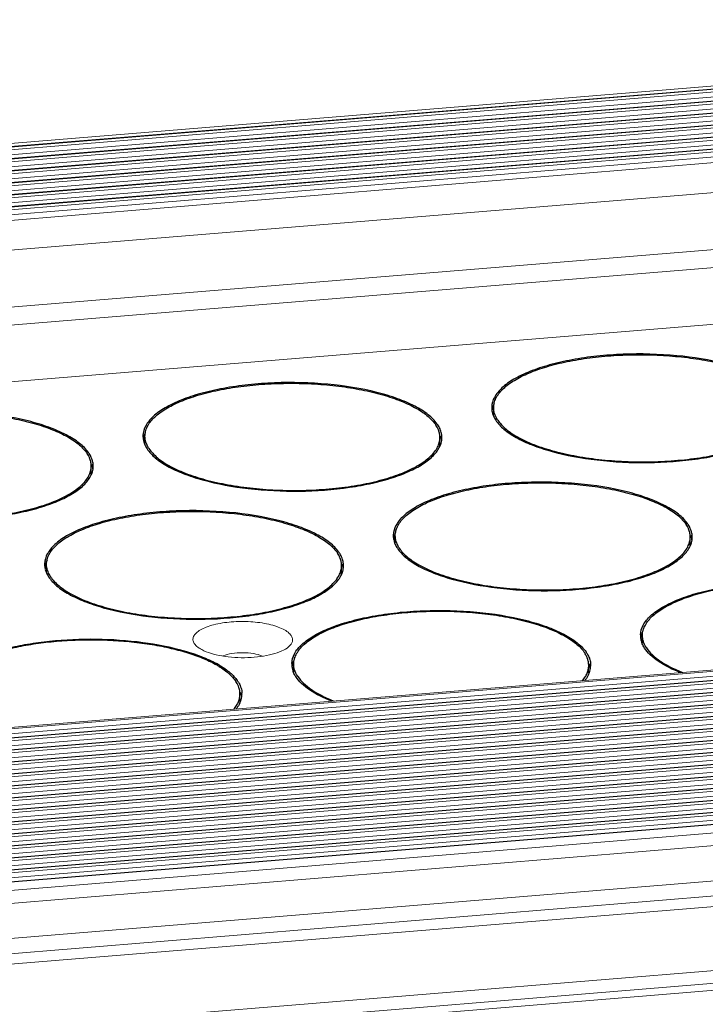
# Model space of a CAD drawing. Header units: millimetres. Extents: x 24895 to 26296, y -11704 to -10713.
# Tile 14 of 47: x 25823 to 25854, y -11367 to -11323. Entities that reach past the tile are written whole.
import ezdxf

# ---------------------------------------------------------------- set-up
doc = ezdxf.new("R2010")
doc.units = ezdxf.units.MM
doc.header["$LTSCALE"] = 50
doc.layers.get('0').update_dxf_attribs({"lineweight": 18})
doc.layers.add('02___PRT_ALL_AXES', color=7, linetype='Continuous')

msp = doc.modelspace()

# ---------------------------------------------------------------- linework, layer by layer
at = {"color": 7, "linetype": 'Continuous'}
for p, q in [((25772.789, -11332.447), (26185.226, -11298.637)), ((26185.479, -11298.773), (25772.913, -11332.594)), ((25772.989, -11332.709), (26185.554, -11298.888)), ((26185.457, -11298.757), (25773.011, -11332.568)), ((25773.119, -11332.922), (26185.606, -11299.108)), ((26185.812, -11299.284), (25773.247, -11333.105)), ((26185.79, -11299.267), (25773.345, -11333.078)), ((25773.322, -11333.22), (26185.887, -11299.399)), ((25773.452, -11333.433), (26185.939, -11299.618)), ((26186.145, -11299.794), (25773.58, -11333.615)), ((26186.123, -11299.778), (25773.678, -11333.589)), ((25773.655, -11333.73), (26186.22, -11299.909)), ((25773.785, -11333.944), (26186.273, -11300.129)), ((26186.478, -11300.305), (25773.913, -11334.126)), ((25773.988, -11334.241), (26186.553, -11300.42)), ((26186.456, -11300.289), (25774.011, -11334.1)), ((25774.041, -11334.461), (26186.606, -11300.64)), ((26186.811, -11300.816), (25774.246, -11334.637)), ((25774.321, -11334.752), (26186.887, -11300.931)), ((26186.79, -11300.799), (25774.344, -11334.61)), ((25774.374, -11334.971), (26186.939, -11301.15)), ((26187.145, -11301.326), (25774.58, -11335.147)), ((25774.655, -11335.262), (26187.22, -11301.442)), ((26187.123, -11301.31), (25774.677, -11335.121)), ((25774.707, -11335.482), (26187.272, -11301.661)), ((26187.515, -11301.895), (25774.95, -11335.716)), ((25774.943, -11337.057), (26187.509, -11303.236)), ((26186.991, -11305.824), (25774.426, -11339.645)), ((26187.491, -11306.59), (25774.926, -11340.411)), ((26180.962, -11309.673), (25782.941, -11342.302)), ((26201.594, -11323.471), (25789.028, -11357.292)), ((25789.066, -11357.35), (26201.631, -11323.529)), ((25789.118, -11357.569), (26201.684, -11323.748)), ((26201.889, -11323.925), (25789.324, -11357.745)), ((25789.399, -11357.861), (26201.964, -11324.04)), ((26201.868, -11323.908), (25789.422, -11357.719)), ((25789.452, -11358.08), (26202.017, -11324.259)), ((26202.223, -11324.435), (25789.657, -11358.256)), ((26202.201, -11324.419), (25789.755, -11358.23)), ((25789.732, -11358.371), (26202.298, -11324.55)), ((25789.785, -11358.591), (26202.35, -11324.77)), ((26202.556, -11324.946), (25789.991, -11358.767)), ((26202.534, -11324.929), (25790.088, -11358.741)), ((25790.066, -11358.882), (26202.631, -11325.061)), ((25790.118, -11359.101), (26202.683, -11325.281)), ((26202.889, -11325.457), (25790.324, -11359.278)), ((25790.399, -11359.393), (26202.964, -11325.572)), ((26202.867, -11325.44), (25790.422, -11359.251)), ((25790.529, -11359.606), (26203.016, -11325.791)), ((26203.222, -11325.967), (25790.657, -11359.788)), ((25790.732, -11359.903), (26203.297, -11326.082)), ((26203.2, -11325.951), (25790.755, -11359.762)), ((25790.862, -11360.116), (26203.35, -11326.302)), ((26203.555, -11326.478), (25790.99, -11360.299)), ((25791.065, -11360.414), (26203.63, -11326.593)), ((26203.534, -11326.462), (25791.088, -11360.273)), ((25791.196, -11360.627), (26203.683, -11326.813)), ((26203.889, -11326.989), (25791.323, -11360.81)), ((25791.398, -11360.925), (26203.964, -11327.104)), ((26203.867, -11326.972), (25791.421, -11360.783)), ((25791.529, -11361.138), (26204.016, -11327.323)), ((26204.222, -11327.499), (25791.657, -11361.32)), ((25791.732, -11361.435), (26204.297, -11327.614)), ((26204.2, -11327.483), (25791.755, -11361.294)), ((25791.862, -11361.649), (26204.349, -11327.834)), ((26204.555, -11328.01), (25791.99, -11361.831)), ((26204.533, -11327.994), (25792.088, -11361.805)), ((25792.065, -11361.946), (26204.63, -11328.125)), ((25792.195, -11362.159), (26204.683, -11328.345)), ((26204.888, -11328.521), (25792.323, -11362.342)), ((26204.866, -11328.504), (25792.421, -11362.315)), ((25792.398, -11362.457), (26204.963, -11328.636)), ((25792.529, -11362.67), (26205.016, -11328.855)), ((26205.221, -11329.031), (25792.656, -11362.852)), ((25792.731, -11362.967), (26205.297, -11329.147)), ((26205.2, -11329.015), (25792.754, -11362.826)), ((25792.862, -11363.181), (26205.349, -11329.366)), ((26205.555, -11329.542), (25792.989, -11363.363)), ((25793.065, -11363.478), (26205.63, -11329.657)), ((26205.533, -11329.526), (25793.087, -11363.337)), ((25793.195, -11363.691), (26205.682, -11329.877)), ((26205.866, -11330.036), (25793.301, -11363.857)), ((26205.888, -11330.053), (25793.323, -11363.874)), ((25793.55, -11364.222), (26206.115, -11330.401)), ((25793.908, -11364.771), (26206.25, -11330.968)), ((25794.888, -11366.272), (26206.392, -11332.538)), ((25795.306, -11366.914), (26206.307, -11333.221)), ((25795.599, -11367.363), (26204.899, -11333.81)), ((26206.67, -11336.524), (25797.124, -11370.098)), ((26206.805, -11337.091), (25797.294, -11370.662)), ((26206.833, -11337.405), (25797.38, -11370.971)), ((25831.282, -11350.879), (25831.166, -11350.75))]:
    msp.add_line(p, q, dxfattribs=at)
for points, knots in [([(25831.166, -11350.75), (25831.135, -11350.703), (25831.091, -11350.596), (25831.125, -11350.418), (25831.251, -11350.261), (25831.449, -11350.122), (25831.715, -11350), (25832.174, -11349.858), (25832.843, -11349.759), (25833.677, -11349.752), (25834.36, -11349.84), (25834.843, -11349.973), (25835.133, -11350.089), (25835.358, -11350.224), (25835.471, -11350.336), (25835.509, -11350.394)], [0, 0, 0, 0, 0.033454, 0.065423, 0.103054, 0.150465, 0.208667, 0.276944, 0.436244, 0.609111, 0.772842, 0.844704, 0.907054, 0.958777, 1, 1, 1, 1]), ([(25835.509, -11350.394), (25835.534, -11350.432), (25835.572, -11350.516), (25835.571, -11350.656), (25835.505, -11350.789), (25835.433, -11350.863), (25835.391, -11350.898)], [0, 0, 0, 0, 0.241927, 0.467165, 0.710668, 1, 1, 1, 1]), ([(25831.499, -11351.023), (25831.478, -11351.012), (25831.402, -11350.97), (25831.33, -11350.92), (25831.282, -11350.879)], [0, 0, 0, 0, 0.27097, 1, 1, 1, 1]), ([(25835.391, -11350.898), (25835.301, -11350.975), (25835.062, -11351.108), (25834.638, -11351.248), (25834.124, -11351.344), (25833.367, -11351.404), (25832.609, -11351.36), (25831.922, -11351.204), (25831.626, -11351.091), (25831.499, -11351.023)], [0, 0, 0, 0, 0.088137, 0.200454, 0.332288, 0.476286, 0.765275, 0.893104, 1, 1, 1, 1]), ([(25832.449, -11351.305), (25832.575, -11351.251), (25832.872, -11351.179), (25833.337, -11351.147), (25833.802, -11351.185), (25834.097, -11351.26), (25834.222, -11351.316)], [0, 0, 0, 0, 0.228465, 0.50049, 0.772258, 1, 1, 1, 1])]:
    msp.add_open_spline(points, degree=3, knots=knots, dxfattribs=at)
at = {"layer": '02___PRT_ALL_AXES', "color": 7, "linetype": 'Continuous'}
for p, q in [((25844.575, -11340.506), (25844.577, -11340.171)), ((25828.955, -11341.786), (25828.957, -11341.451)), ((25842.167, -11341.855), (25842.169, -11341.519)), ((25826.547, -11343.135), (25826.549, -11342.8)), ((25840.167, -11346.247), (25840.169, -11345.912)), ((25853.379, -11346.316), (25853.381, -11345.98)), ((25824.547, -11347.528), (25824.549, -11347.193)), ((25837.759, -11347.596), (25837.761, -11347.261)), ((25851.239, -11350.72), (25851.241, -11350.384)), ((25832.294, -11351.72), (25832.304, -11351.726)), ((25835.619, -11352), (25835.621, -11351.665)), ((25848.831, -11352.068), (25848.833, -11351.733)), ((25833.211, -11353.349), (25833.213, -11353.014))]:
    msp.add_line(p, q, dxfattribs=at)
for centre, radius, start, end in [((25845.37, -11340.175), 0.883, 178.3207, 179.7263), ((25845.371, -11340.175), 0.884, 179.7287, 183.8061), ((25845.387, -11340.173), 0.9, 183.8206, 189.0389), ((25845.426, -11340.451), 0.941, 163.6201, 171.6151), ((25845.431, -11340.166), 0.945, 189.0628, 195.3277), ((25845.488, -11340.151), 1.004, 195.3126, 199.0309), ((25845.473, -11340.464), 0.99, 162.3529, 163.6651), ((25845.526, -11340.138), 1.044, 199.0182, 200.5531), ((25845.888, -11339.993), 1.351, 211.705, 213.1278), ((25840.912, -11341.663), 1.287, 28.6776, 33.1871), ((25840.878, -11341.734), 1.432, 33.1334, 35.1147), ((25841.162, -11341.545), 1.01, 17.9254, 19.7633), ((25829.75, -11341.455), 0.883, 178.3207, 179.7263), ((25829.751, -11341.455), 0.884, 179.7287, 183.8061), ((25829.767, -11341.454), 0.9, 183.8206, 189.0389), ((25829.806, -11341.732), 0.941, 163.6201, 171.6151), ((25829.811, -11341.446), 0.945, 189.0628, 195.3277), ((25829.868, -11341.431), 1.004, 195.3126, 199.0309), ((25829.853, -11341.745), 0.99, 162.3529, 163.6651), ((25829.906, -11341.418), 1.044, 199.0182, 200.5531), ((25841.294, -11341.515), 0.875, 359.7076, 4.2131), ((25841.231, -11341.816), 1.031, 17.049, 20.859), ((25841.27, -11341.804), 0.989, 15.2991, 17.0329), ((25841.318, -11341.507), 0.941, 343.6201, 351.6151), ((25841.313, -11341.792), 0.945, 9.0628, 15.3277), ((25841.365, -11341.515), 0.894, 351.6597, 358.3023), ((25841.375, -11341.515), 0.884, 359.7287, 3.8061), ((25841.376, -11341.515), 0.883, 358.3198, 359.7263), ((25825.258, -11343.014), 1.432, 33.1334, 35.1147), ((25830.268, -11341.274), 1.351, 211.705, 213.1278), ((25841.293, -11341.85), 0.874, 356.2387, 359.7005), ((25841.245, -11341.486), 1.017, 338.6003, 343.6344), ((25825.292, -11342.943), 1.287, 28.6776, 33.1871), ((25825.542, -11342.825), 1.01, 17.9254, 19.7633), ((25825.674, -11342.795), 0.875, 359.7076, 4.2131), ((25825.625, -11342.766), 1.017, 338.6003, 343.6344), ((25825.611, -11343.096), 1.031, 17.049, 20.859), ((25825.65, -11343.084), 0.989, 15.2991, 17.0329), ((25825.698, -11342.788), 0.941, 343.6201, 351.6151), ((25825.693, -11343.073), 0.945, 9.0628, 15.3277), ((25825.745, -11342.795), 0.894, 351.6597, 358.3023), ((25825.755, -11342.796), 0.884, 359.7287, 3.8061), ((25825.756, -11342.796), 0.883, 358.3198, 359.7263), ((25825.673, -11343.131), 0.874, 356.2387, 359.7005), ((25852.124, -11346.124), 1.287, 28.6776, 33.1871), ((25852.09, -11346.195), 1.432, 33.1334, 35.1147), ((25852.375, -11346.006), 1.01, 17.9254, 19.7633), ((25840.962, -11345.916), 0.883, 178.3207, 179.7263), ((25840.963, -11345.916), 0.884, 179.7287, 183.8061), ((25840.979, -11345.915), 0.9, 183.8206, 189.0389), ((25841.018, -11346.193), 0.941, 163.6201, 171.6151), ((25841.023, -11345.907), 0.945, 189.0628, 195.3277), ((25841.08, -11345.892), 1.004, 195.3126, 199.0309), ((25841.065, -11346.205), 0.99, 162.3529, 163.6651), ((25852.506, -11345.976), 0.875, 359.7076, 4.2131), ((25852.443, -11346.277), 1.031, 17.049, 20.859), ((25852.482, -11346.264), 0.989, 15.2991, 17.0329), ((25852.53, -11345.968), 0.941, 343.6201, 351.6151), ((25852.525, -11346.253), 0.945, 9.0628, 15.3277), ((25852.577, -11345.976), 0.894, 351.6597, 358.3023), ((25852.587, -11345.976), 0.884, 359.7287, 3.8061), ((25852.588, -11345.976), 0.883, 358.3198, 359.7263), ((25841.118, -11345.879), 1.044, 199.0182, 200.5531), ((25841.48, -11345.735), 1.351, 211.705, 213.1278), ((25852.385, -11345.918), 1.095, 334.7139, 338.6065), ((25852.505, -11346.311), 0.874, 356.2387, 359.7005), ((25852.457, -11345.947), 1.017, 338.6003, 343.6344), ((25836.504, -11347.404), 1.287, 28.6776, 33.1871), ((25836.47, -11347.475), 1.432, 33.1334, 35.1147), ((25836.754, -11347.286), 1.01, 17.9254, 19.7633), ((25825.342, -11347.197), 0.883, 178.3207, 179.7263), ((25825.343, -11347.197), 0.884, 179.7287, 183.8061), ((25825.359, -11347.195), 0.9, 183.8206, 189.0389), ((25825.398, -11347.473), 0.941, 163.6201, 171.6151), ((25825.403, -11347.188), 0.945, 189.0628, 195.3277), ((25825.46, -11347.173), 1.004, 195.3126, 199.0309), ((25825.445, -11347.486), 0.99, 162.3529, 163.6651), ((25836.886, -11347.256), 0.875, 359.7076, 4.2131), ((25836.823, -11347.557), 1.031, 17.049, 20.859), ((25836.862, -11347.545), 0.989, 15.2991, 17.0329), ((25836.91, -11347.248), 0.941, 343.6201, 351.6151), ((25836.905, -11347.534), 0.945, 9.0628, 15.3277), ((25836.957, -11347.256), 0.894, 351.6597, 358.3023), ((25836.967, -11347.257), 0.884, 359.7287, 3.8061), ((25836.968, -11347.257), 0.883, 358.3198, 359.7263), ((25825.498, -11347.16), 1.044, 199.0182, 200.5531), ((25825.86, -11347.015), 1.351, 211.705, 213.1278), ((25836.765, -11347.199), 1.095, 334.7317, 338.6068), ((25836.885, -11347.591), 0.874, 356.2387, 359.7005), ((25836.837, -11347.227), 1.017, 338.6003, 343.6344), ((25852.034, -11350.389), 0.883, 178.3207, 179.7263), ((25852.035, -11350.388), 0.884, 179.7287, 183.8061), ((25852.051, -11350.387), 0.9, 183.8206, 189.0389), ((25852.09, -11350.665), 0.941, 163.6201, 171.6151), ((25852.096, -11350.38), 0.945, 189.0628, 195.3277), ((25852.137, -11350.678), 0.99, 162.3529, 163.6651), ((25852.152, -11350.364), 1.004, 195.3126, 199.0309), ((25852.19, -11350.352), 1.044, 199.0182, 200.5531), ((25852.552, -11350.207), 1.351, 211.705, 213.1278), ((25847.577, -11351.877), 1.287, 28.6776, 33.1871), ((25847.542, -11351.948), 1.432, 33.1334, 35.1147), ((25847.827, -11351.759), 1.01, 17.9254, 19.7633), ((25829.978, -11355.541), 4.414, 60.0021, 60.9229), ((25829.955, -11355.699), 4.615, 60.4852, 61.4834), ((25830.094, -11355.341), 4.183, 58.7944, 60.0015), ((25830.08, -11355.478), 4.362, 59.4931, 60.4851), ((25836.414, -11351.669), 0.883, 178.3207, 179.7263), ((25836.415, -11351.669), 0.884, 179.7287, 183.8061), ((25836.431, -11351.668), 0.9, 183.8206, 189.0389), ((25836.47, -11351.945), 0.941, 163.6201, 171.6151), ((25836.476, -11351.66), 0.945, 189.0628, 195.3277), ((25836.517, -11351.958), 0.99, 162.3529, 163.6651), ((25847.958, -11351.729), 0.875, 359.7076, 4.2131), ((25847.895, -11352.03), 1.031, 17.049, 20.859), ((25847.934, -11352.017), 0.989, 15.2991, 17.0329), ((25847.982, -11351.721), 0.941, 343.6201, 351.6151), ((25847.977, -11352.006), 0.945, 9.0628, 15.3277), ((25848.029, -11351.728), 0.894, 351.6597, 358.3023), ((25848.039, -11351.729), 0.884, 359.7287, 3.8061), ((25848.04, -11351.729), 0.883, 358.3198, 359.7263), ((25836.532, -11351.645), 1.004, 195.3126, 199.0309), ((25836.57, -11351.632), 1.044, 199.0182, 200.5531), ((25836.932, -11351.488), 1.351, 211.705, 213.1278), ((25847.841, -11351.673), 1.091, 335.1336, 338.6116), ((25847.909, -11351.7), 1.017, 338.6003, 343.6344), ((25831.956, -11353.157), 1.287, 28.6776, 33.1871), ((25831.922, -11353.228), 1.432, 33.1334, 35.1147), ((25832.207, -11353.039), 1.01, 17.9254, 19.7633), ((25832.338, -11353.009), 0.875, 359.7076, 4.2131), ((25832.275, -11353.31), 1.031, 17.049, 20.859), ((25832.314, -11353.298), 0.989, 15.2991, 17.0329), ((25832.362, -11353.001), 0.941, 343.6201, 351.6151), ((25832.357, -11353.287), 0.945, 9.0628, 15.3277), ((25832.409, -11353.009), 0.894, 351.6597, 358.3023), ((25832.419, -11353.01), 0.884, 359.7287, 3.8061), ((25832.42, -11353.01), 0.883, 358.3198, 359.7263), ((25832.221, -11352.954), 1.091, 335.1337, 338.6116), ((25832.289, -11352.98), 1.017, 338.6003, 343.6344)]:
    msp.add_arc(centre, radius, start, end, dxfattribs=at)
for points, knots in [([(25857.669, -11339.63), (25857.559, -11339.472), (25857.245, -11339.168), (25856.636, -11338.795), (25855.858, -11338.465), (25854.567, -11338.081), (25852.72, -11337.793), (25850.784, -11337.743), (25849.22, -11337.855), (25848.116, -11338.013), (25847.109, -11338.239), (25846.23, -11338.526), (25845.506, -11338.864), (25844.957, -11339.247), (25844.592, -11339.671), (25844.492, -11339.998), (25844.487, -11340.149)], [0, 0, 0, 0, 0.039993, 0.089203, 0.147831, 0.21504, 0.368754, 0.534561, 0.616306, 0.69421, 0.766195, 0.830498, 0.885835, 0.931671, 0.968749, 1, 1, 1, 1]), ([(25844.706, -11339.704), (25844.786, -11339.559), (25844.96, -11339.354), (25845.245, -11339.12), (25845.511, -11338.943), (25845.818, -11338.775), (25846.295, -11338.557), (25846.979, -11338.319), (25847.89, -11338.095), (25848.894, -11337.93), (25849.962, -11337.828), (25851.066, -11337.792), (25852.172, -11337.824), (25853.251, -11337.922), (25854.271, -11338.083), (25855.204, -11338.304), (25855.909, -11338.538), (25856.407, -11338.754), (25856.73, -11338.92), (25857.014, -11339.096), (25857.321, -11339.329), (25857.514, -11339.532), (25857.61, -11339.678)], [0, 0, 0, 0, 0.036003, 0.05695, 0.080032, 0.10529, 0.132701, 0.193632, 0.261842, 0.335892, 0.414065, 0.494462, 0.575093, 0.653959, 0.729134, 0.798848, 0.861587, 0.889981, 0.916251, 0.940348, 0.96228, 1, 1, 1, 1]), ([(25842.049, -11340.91), (25841.939, -11340.753), (25841.625, -11340.449), (25841.016, -11340.076), (25840.238, -11339.746), (25838.947, -11339.361), (25837.1, -11339.073), (25835.164, -11339.024), (25833.6, -11339.136), (25832.496, -11339.293), (25831.488, -11339.519), (25830.61, -11339.806), (25829.886, -11340.145), (25829.337, -11340.528), (25828.972, -11340.951), (25828.872, -11341.279), (25828.867, -11341.429)], [0, 0, 0, 0, 0.039993, 0.089203, 0.147831, 0.21504, 0.368754, 0.534561, 0.616306, 0.69421, 0.766195, 0.830498, 0.885835, 0.931671, 0.968749, 1, 1, 1, 1]), ([(25829.086, -11340.984), (25829.166, -11340.839), (25829.34, -11340.635), (25829.625, -11340.4), (25829.891, -11340.223), (25830.198, -11340.055), (25830.675, -11339.837), (25831.358, -11339.6), (25832.27, -11339.376), (25833.274, -11339.211), (25834.342, -11339.108), (25835.446, -11339.073), (25836.552, -11339.104), (25837.631, -11339.202), (25838.651, -11339.364), (25839.584, -11339.584), (25840.289, -11339.819), (25840.787, -11340.034), (25841.11, -11340.201), (25841.394, -11340.377), (25841.701, -11340.61), (25841.894, -11340.813), (25841.989, -11340.958)], [0, 0, 0, 0, 0.036003, 0.05695, 0.080032, 0.10529, 0.132701, 0.193632, 0.261842, 0.335892, 0.414065, 0.494462, 0.575093, 0.653959, 0.729134, 0.798848, 0.861587, 0.889981, 0.916251, 0.940348, 0.96228, 1, 1, 1, 1]), ([(25844.577, -11340.171), (25844.577, -11340.155), (25844.579, -11340.094), (25844.587, -11340.032), (25844.597, -11339.987)], [0, 0, 0, 0, 0.248676, 1, 1, 1, 1]), ([(25844.597, -11339.987), (25844.602, -11339.963), (25844.628, -11339.865), (25844.669, -11339.771), (25844.706, -11339.704)], [0, 0, 0, 0, 0.242133, 1, 1, 1, 1]), ([(25826.429, -11342.191), (25826.319, -11342.033), (25826.005, -11341.729), (25825.396, -11341.356), (25824.618, -11341.026), (25823.327, -11340.642), (25821.48, -11340.354), (25819.544, -11340.304), (25817.98, -11340.416), (25816.876, -11340.574), (25815.868, -11340.8), (25814.99, -11341.087), (25814.266, -11341.425), (25813.717, -11341.808), (25813.352, -11342.231), (25813.252, -11342.559), (25813.247, -11342.71)], [0, 0, 0, 0, 0.039993, 0.089203, 0.147831, 0.21504, 0.368754, 0.534561, 0.616306, 0.69421, 0.766195, 0.830498, 0.885835, 0.931671, 0.968749, 1, 1, 1, 1]), ([(25813.466, -11342.265), (25813.546, -11342.12), (25813.72, -11341.915), (25814.004, -11341.681), (25814.271, -11341.504), (25814.578, -11341.336), (25815.055, -11341.118), (25815.738, -11340.88), (25816.649, -11340.656), (25817.654, -11340.491), (25818.722, -11340.389), (25819.826, -11340.353), (25820.932, -11340.385), (25822.011, -11340.483), (25823.031, -11340.644), (25823.964, -11340.865), (25824.669, -11341.099), (25825.166, -11341.315), (25825.49, -11341.481), (25825.774, -11341.657), (25826.081, -11341.89), (25826.274, -11342.093), (25826.369, -11342.239)], [0, 0, 0, 0, 0.036003, 0.05695, 0.080032, 0.10529, 0.132701, 0.193632, 0.261842, 0.335892, 0.414065, 0.494462, 0.575093, 0.653959, 0.729134, 0.798848, 0.861587, 0.889981, 0.916251, 0.940348, 0.96228, 1, 1, 1, 1]), ([(25844.6, -11339.995), (25844.593, -11340.009), (25844.566, -11340.064), (25844.544, -11340.121), (25844.53, -11340.164)], [0, 0, 0, 0, 0.255838, 1, 1, 1, 1]), ([(25844.738, -11340.703), (25844.687, -11340.621), (25844.606, -11340.449), (25844.577, -11340.261), (25844.577, -11340.171)], [0, 0, 0, 0, 0.51844, 1, 1, 1, 1]), ([(25844.756, -11340.732), (25844.805, -11340.806), (25844.923, -11340.954), (25845.143, -11341.158), (25845.411, -11341.354), (25845.727, -11341.54), (25846.086, -11341.715), (25846.64, -11341.939), (25847.425, -11342.178), (25848.458, -11342.394), (25849.579, -11342.54), (25850.752, -11342.612), (25851.939, -11342.606), (25853.102, -11342.524), (25854.202, -11342.368), (25855.06, -11342.176), (25855.685, -11341.987), (25856.104, -11341.833), (25856.483, -11341.667), (25856.818, -11341.489), (25857.108, -11341.3), (25857.35, -11341.102), (25857.542, -11340.896), (25857.682, -11340.682), (25857.768, -11340.463), (25857.788, -11340.312), (25857.789, -11340.239)], [0, 0, 0, 0, 0.018662, 0.039448, 0.06256, 0.088083, 0.116008, 0.146261, 0.213173, 0.287377, 0.366958, 0.449726, 0.533334, 0.615398, 0.693607, 0.765835, 0.799139, 0.830307, 0.859194, 0.885702, 0.909794, 0.931512, 0.951006, 0.968572, 0.984682, 1, 1, 1, 1]), ([(25844.549, -11340.504), (25844.556, -11340.524), (25844.589, -11340.606), (25844.632, -11340.683), (25844.669, -11340.739)], [0, 0, 0, 0, 0.241755, 1, 1, 1, 1]), ([(25844.669, -11340.739), (25844.767, -11340.89), (25845.05, -11341.184), (25845.608, -11341.549), (25846.325, -11341.875), (25847.527, -11342.264), (25849.268, -11342.576), (25851.481, -11342.683), (25853.346, -11342.549), (25854.742, -11342.296), (25855.657, -11342.051), (25856.443, -11341.754), (25857.077, -11341.411), (25857.545, -11341.031), (25857.753, -11340.727), (25857.812, -11340.577)], [0, 0, 0, 0, 0.038196, 0.084944, 0.140602, 0.204567, 0.351998, 0.513562, 0.672794, 0.746475, 0.813759, 0.873222, 0.923943, 0.965796, 1, 1, 1, 1]), ([(25828.98, -11341.275), (25828.973, -11341.289), (25828.946, -11341.344), (25828.924, -11341.401), (25828.91, -11341.445)], [0, 0, 0, 0, 0.255838, 1, 1, 1, 1]), ([(25828.957, -11341.451), (25828.957, -11341.436), (25828.959, -11341.374), (25828.967, -11341.313), (25828.977, -11341.267)], [0, 0, 0, 0, 0.248676, 1, 1, 1, 1]), ([(25828.977, -11341.267), (25828.982, -11341.243), (25829.008, -11341.145), (25829.049, -11341.052), (25829.086, -11340.984)], [0, 0, 0, 0, 0.242133, 1, 1, 1, 1]), ([(25842.113, -11341.203), (25842.108, -11341.19), (25842.088, -11341.136), (25842.062, -11341.084), (25842.042, -11341.045)], [0, 0, 0, 0, 0.244634, 1, 1, 1, 1]), ([(25842.198, -11341.187), (25842.19, -11341.167), (25842.157, -11341.085), (25842.114, -11341.007), (25842.077, -11340.951)], [0, 0, 0, 0, 0.241712, 1, 1, 1, 1]), ([(25842.166, -11341.451), (25842.165, -11341.432), (25842.157, -11341.359), (25842.141, -11341.287), (25842.123, -11341.234)], [0, 0, 0, 0, 0.246657, 1, 1, 1, 1]), ([(25842.257, -11341.457), (25842.255, -11341.434), (25842.246, -11341.342), (25842.222, -11341.252), (25842.198, -11341.187)], [0, 0, 0, 0, 0.245626, 1, 1, 1, 1]), ([(25829.118, -11341.984), (25829.067, -11341.901), (25828.986, -11341.73), (25828.956, -11341.541), (25828.957, -11341.451)], [0, 0, 0, 0, 0.51844, 1, 1, 1, 1]), ([(25829.136, -11342.012), (25829.185, -11342.087), (25829.303, -11342.235), (25829.523, -11342.438), (25829.791, -11342.634), (25830.107, -11342.82), (25830.466, -11342.995), (25831.02, -11343.22), (25831.805, -11343.459), (25832.837, -11343.674), (25833.959, -11343.821), (25835.132, -11343.892), (25836.319, -11343.887), (25837.482, -11343.805), (25838.582, -11343.649), (25839.44, -11343.457), (25840.065, -11343.267), (25840.484, -11343.114), (25840.863, -11342.948), (25841.198, -11342.769), (25841.488, -11342.581), (25841.73, -11342.382), (25841.922, -11342.176), (25842.062, -11341.963), (25842.148, -11341.743), (25842.168, -11341.592), (25842.169, -11341.519)], [0, 0, 0, 0, 0.018662, 0.039448, 0.06256, 0.088083, 0.116008, 0.146261, 0.213173, 0.287377, 0.366958, 0.449726, 0.533334, 0.615398, 0.693607, 0.765835, 0.799139, 0.830307, 0.859194, 0.885702, 0.909794, 0.931512, 0.951006, 0.968572, 0.984682, 1, 1, 1, 1]), ([(25828.929, -11341.785), (25828.936, -11341.805), (25828.969, -11341.886), (25829.012, -11341.963), (25829.049, -11342.019)], [0, 0, 0, 0, 0.241755, 1, 1, 1, 1]), ([(25829.049, -11342.019), (25829.147, -11342.17), (25829.43, -11342.464), (25829.988, -11342.829), (25830.705, -11343.156), (25831.907, -11343.545), (25833.648, -11343.856), (25835.861, -11343.964), (25837.725, -11343.829), (25839.122, -11343.577), (25840.037, -11343.332), (25840.823, -11343.034), (25841.457, -11342.691), (25841.925, -11342.311), (25842.133, -11342.007), (25842.192, -11341.857)], [0, 0, 0, 0, 0.038196, 0.084944, 0.140602, 0.204567, 0.351998, 0.513562, 0.672794, 0.746475, 0.813759, 0.873222, 0.923943, 0.965796, 1, 1, 1, 1]), ([(25826.493, -11342.484), (25826.488, -11342.47), (25826.468, -11342.416), (25826.442, -11342.364), (25826.421, -11342.326)], [0, 0, 0, 0, 0.244634, 1, 1, 1, 1]), ([(25826.578, -11342.468), (25826.57, -11342.448), (25826.537, -11342.366), (25826.494, -11342.288), (25826.457, -11342.232)], [0, 0, 0, 0, 0.241712, 1, 1, 1, 1]), ([(25826.546, -11342.731), (25826.545, -11342.713), (25826.537, -11342.64), (25826.521, -11342.567), (25826.503, -11342.514)], [0, 0, 0, 0, 0.246657, 1, 1, 1, 1]), ([(25826.637, -11342.737), (25826.635, -11342.714), (25826.626, -11342.623), (25826.602, -11342.533), (25826.578, -11342.468)], [0, 0, 0, 0, 0.245626, 1, 1, 1, 1]), ([(25813.516, -11343.293), (25813.565, -11343.367), (25813.683, -11343.515), (25813.903, -11343.719), (25814.171, -11343.915), (25814.486, -11344.101), (25814.846, -11344.276), (25815.4, -11344.5), (25816.185, -11344.739), (25817.217, -11344.955), (25818.339, -11345.101), (25819.512, -11345.173), (25820.699, -11345.167), (25821.862, -11345.085), (25822.962, -11344.929), (25823.82, -11344.737), (25824.445, -11344.547), (25824.864, -11344.394), (25825.243, -11344.228), (25825.578, -11344.05), (25825.868, -11343.861), (25826.11, -11343.663), (25826.302, -11343.457), (25826.442, -11343.243), (25826.528, -11343.023), (25826.548, -11342.873), (25826.549, -11342.8)], [0, 0, 0, 0, 0.018662, 0.039448, 0.06256, 0.088083, 0.116008, 0.146261, 0.213173, 0.287377, 0.366958, 0.449726, 0.533334, 0.615398, 0.693607, 0.765835, 0.799139, 0.830307, 0.859194, 0.885702, 0.909794, 0.931512, 0.951006, 0.968572, 0.984682, 1, 1, 1, 1]), ([(25813.429, -11343.3), (25813.527, -11343.451), (25813.81, -11343.745), (25814.368, -11344.11), (25815.085, -11344.436), (25816.287, -11344.825), (25818.028, -11345.137), (25820.241, -11345.244), (25822.105, -11345.11), (25823.502, -11344.857), (25824.417, -11344.612), (25825.203, -11344.315), (25825.837, -11343.972), (25826.305, -11343.592), (25826.513, -11343.288), (25826.572, -11343.138)], [0, 0, 0, 0, 0.038196, 0.084944, 0.140602, 0.204567, 0.351998, 0.513562, 0.672794, 0.746475, 0.813759, 0.873222, 0.923943, 0.965796, 1, 1, 1, 1]), ([(25853.261, -11345.371), (25853.151, -11345.214), (25852.838, -11344.91), (25852.229, -11344.537), (25851.45, -11344.207), (25850.159, -11343.822), (25848.312, -11343.534), (25846.376, -11343.485), (25844.813, -11343.597), (25843.708, -11343.754), (25842.701, -11343.98), (25841.822, -11344.267), (25841.098, -11344.606), (25840.549, -11344.988), (25840.184, -11345.412), (25840.084, -11345.74), (25840.079, -11345.89)], [0, 0, 0, 0, 0.039993, 0.089203, 0.147831, 0.21504, 0.368754, 0.534561, 0.616306, 0.69421, 0.766195, 0.830498, 0.885835, 0.931671, 0.968749, 1, 1, 1, 1]), ([(25840.298, -11345.445), (25840.378, -11345.3), (25840.552, -11345.096), (25840.837, -11344.861), (25841.103, -11344.684), (25841.41, -11344.516), (25841.887, -11344.298), (25842.571, -11344.061), (25843.482, -11343.837), (25844.486, -11343.671), (25845.555, -11343.569), (25846.658, -11343.534), (25847.765, -11343.565), (25848.843, -11343.663), (25849.863, -11343.825), (25850.796, -11344.045), (25851.502, -11344.279), (25851.999, -11344.495), (25852.322, -11344.662), (25852.606, -11344.838), (25852.913, -11345.071), (25853.107, -11345.274), (25853.202, -11345.419)], [0, 0, 0, 0, 0.036003, 0.05695, 0.080032, 0.10529, 0.132701, 0.193632, 0.261842, 0.335892, 0.414065, 0.494462, 0.575093, 0.653959, 0.729134, 0.798848, 0.861587, 0.889981, 0.916251, 0.940348, 0.96228, 1, 1, 1, 1]), ([(25837.641, -11346.652), (25837.531, -11346.494), (25837.218, -11346.19), (25836.608, -11345.817), (25835.83, -11345.487), (25834.539, -11345.103), (25832.692, -11344.815), (25830.756, -11344.765), (25829.193, -11344.877), (25828.088, -11345.035), (25827.081, -11345.261), (25826.202, -11345.548), (25825.478, -11345.886), (25824.929, -11346.269), (25824.564, -11346.692), (25824.464, -11347.02), (25824.459, -11347.171)], [0, 0, 0, 0, 0.039993, 0.089203, 0.147831, 0.21504, 0.368754, 0.534561, 0.616306, 0.69421, 0.766195, 0.830498, 0.885835, 0.931671, 0.968749, 1, 1, 1, 1]), ([(25824.678, -11346.726), (25824.758, -11346.581), (25824.932, -11346.376), (25825.217, -11346.142), (25825.483, -11345.965), (25825.79, -11345.797), (25826.267, -11345.579), (25826.951, -11345.341), (25827.862, -11345.117), (25828.866, -11344.952), (25829.934, -11344.85), (25831.038, -11344.814), (25832.145, -11344.846), (25833.223, -11344.944), (25834.243, -11345.105), (25835.176, -11345.325), (25835.882, -11345.56), (25836.379, -11345.776), (25836.702, -11345.942), (25836.986, -11346.118), (25837.293, -11346.351), (25837.487, -11346.554), (25837.582, -11346.7)], [0, 0, 0, 0, 0.036003, 0.05695, 0.080032, 0.10529, 0.132701, 0.193632, 0.261842, 0.335892, 0.414065, 0.494462, 0.575093, 0.653959, 0.729134, 0.798848, 0.861587, 0.889981, 0.916251, 0.940348, 0.96228, 1, 1, 1, 1]), ([(25840.169, -11345.912), (25840.169, -11345.897), (25840.171, -11345.835), (25840.18, -11345.774), (25840.189, -11345.728)], [0, 0, 0, 0, 0.248676, 1, 1, 1, 1]), ([(25840.189, -11345.728), (25840.195, -11345.704), (25840.22, -11345.606), (25840.261, -11345.513), (25840.298, -11345.445)], [0, 0, 0, 0, 0.242133, 1, 1, 1, 1]), ([(25853.325, -11345.664), (25853.32, -11345.651), (25853.3, -11345.597), (25853.275, -11345.544), (25853.254, -11345.506)], [0, 0, 0, 0, 0.244634, 1, 1, 1, 1]), ([(25853.41, -11345.648), (25853.402, -11345.628), (25853.369, -11345.546), (25853.326, -11345.468), (25853.289, -11345.412)], [0, 0, 0, 0, 0.241712, 1, 1, 1, 1]), ([(25853.379, -11345.911), (25853.377, -11345.893), (25853.37, -11345.82), (25853.353, -11345.748), (25853.336, -11345.695)], [0, 0, 0, 0, 0.246657, 1, 1, 1, 1]), ([(25853.469, -11345.918), (25853.468, -11345.895), (25853.458, -11345.803), (25853.434, -11345.713), (25853.41, -11345.648)], [0, 0, 0, 0, 0.245626, 1, 1, 1, 1]), ([(25840.192, -11345.736), (25840.185, -11345.75), (25840.158, -11345.805), (25840.136, -11345.862), (25840.122, -11345.905)], [0, 0, 0, 0, 0.255838, 1, 1, 1, 1]), ([(25840.33, -11346.445), (25840.279, -11346.362), (25840.198, -11346.191), (25840.169, -11346.002), (25840.169, -11345.912)], [0, 0, 0, 0, 0.51844, 1, 1, 1, 1]), ([(25840.348, -11346.473), (25840.397, -11346.548), (25840.515, -11346.696), (25840.735, -11346.899), (25841.003, -11347.095), (25841.319, -11347.281), (25841.678, -11347.456), (25842.232, -11347.681), (25843.017, -11347.92), (25844.05, -11348.135), (25845.171, -11348.282), (25846.344, -11348.353), (25847.532, -11348.348), (25848.694, -11348.266), (25849.795, -11348.11), (25850.652, -11347.918), (25851.277, -11347.728), (25851.696, -11347.575), (25852.075, -11347.409), (25852.411, -11347.23), (25852.7, -11347.042), (25852.942, -11346.843), (25853.134, -11346.637), (25853.274, -11346.423), (25853.36, -11346.204), (25853.381, -11346.053), (25853.381, -11345.98)], [0, 0, 0, 0, 0.018662, 0.039448, 0.06256, 0.088083, 0.116008, 0.146261, 0.213173, 0.287377, 0.366958, 0.449726, 0.533334, 0.615398, 0.693607, 0.765835, 0.799139, 0.830307, 0.859194, 0.885702, 0.909794, 0.931512, 0.951006, 0.968572, 0.984682, 1, 1, 1, 1]), ([(25840.141, -11346.246), (25840.148, -11346.266), (25840.182, -11346.347), (25840.224, -11346.424), (25840.261, -11346.48)], [0, 0, 0, 0, 0.241755, 1, 1, 1, 1]), ([(25840.261, -11346.48), (25840.358, -11346.629), (25840.637, -11346.92), (25841.186, -11347.282), (25841.892, -11347.607), (25843.075, -11347.995), (25844.793, -11348.308), (25846.982, -11348.425), (25848.831, -11348.302), (25850.224, -11348.061), (25851.144, -11347.825), (25851.939, -11347.537), (25852.588, -11347.203), (25853.076, -11346.832), (25853.305, -11346.535), (25853.375, -11346.386)], [0, 0, 0, 0, 0.037961, 0.084333, 0.139484, 0.202844, 0.348972, 0.509496, 0.668403, 0.742297, 0.810071, 0.870295, 0.921996, 0.964917, 1, 1, 1, 1]), ([(25824.572, -11347.017), (25824.565, -11347.031), (25824.538, -11347.086), (25824.516, -11347.143), (25824.502, -11347.186)], [0, 0, 0, 0, 0.255838, 1, 1, 1, 1]), ([(25824.549, -11347.193), (25824.549, -11347.177), (25824.551, -11347.116), (25824.56, -11347.054), (25824.569, -11347.009)], [0, 0, 0, 0, 0.248676, 1, 1, 1, 1]), ([(25824.569, -11347.009), (25824.575, -11346.985), (25824.6, -11346.887), (25824.641, -11346.793), (25824.678, -11346.726)], [0, 0, 0, 0, 0.242133, 1, 1, 1, 1]), ([(25837.705, -11346.945), (25837.7, -11346.931), (25837.68, -11346.877), (25837.655, -11346.825), (25837.634, -11346.787)], [0, 0, 0, 0, 0.244634, 1, 1, 1, 1]), ([(25837.79, -11346.929), (25837.782, -11346.909), (25837.749, -11346.827), (25837.706, -11346.749), (25837.669, -11346.693)], [0, 0, 0, 0, 0.241712, 1, 1, 1, 1]), ([(25837.759, -11347.192), (25837.757, -11347.174), (25837.75, -11347.1), (25837.733, -11347.028), (25837.716, -11346.975)], [0, 0, 0, 0, 0.246657, 1, 1, 1, 1]), ([(25837.849, -11347.198), (25837.847, -11347.175), (25837.838, -11347.084), (25837.814, -11346.994), (25837.79, -11346.929)], [0, 0, 0, 0, 0.245626, 1, 1, 1, 1]), ([(25824.71, -11347.725), (25824.659, -11347.642), (25824.578, -11347.471), (25824.549, -11347.283), (25824.549, -11347.193)], [0, 0, 0, 0, 0.51844, 1, 1, 1, 1]), ([(25824.728, -11347.753), (25824.777, -11347.828), (25824.895, -11347.976), (25825.115, -11348.18), (25825.383, -11348.376), (25825.699, -11348.562), (25826.058, -11348.737), (25826.612, -11348.961), (25827.397, -11349.2), (25828.43, -11349.416), (25829.551, -11349.562), (25830.724, -11349.634), (25831.911, -11349.628), (25833.074, -11349.546), (25834.175, -11349.39), (25835.032, -11349.198), (25835.657, -11349.008), (25836.076, -11348.855), (25836.455, -11348.689), (25836.791, -11348.511), (25837.08, -11348.322), (25837.322, -11348.124), (25837.514, -11347.918), (25837.654, -11347.704), (25837.74, -11347.484), (25837.761, -11347.334), (25837.761, -11347.261)], [0, 0, 0, 0, 0.018662, 0.039448, 0.06256, 0.088083, 0.116008, 0.146261, 0.213173, 0.287377, 0.366958, 0.449726, 0.533334, 0.615398, 0.693607, 0.765835, 0.799139, 0.830307, 0.859194, 0.885702, 0.909794, 0.931512, 0.951006, 0.968572, 0.984682, 1, 1, 1, 1]), ([(25824.521, -11347.526), (25824.528, -11347.546), (25824.561, -11347.627), (25824.604, -11347.705), (25824.641, -11347.761)], [0, 0, 0, 0, 0.241755, 1, 1, 1, 1]), ([(25824.641, -11347.761), (25824.738, -11347.91), (25825.017, -11348.201), (25825.566, -11348.563), (25826.272, -11348.887), (25827.456, -11349.275), (25829.173, -11349.589), (25831.362, -11349.705), (25833.212, -11349.582), (25834.604, -11349.342), (25835.524, -11349.106), (25836.319, -11348.817), (25836.968, -11348.483), (25837.457, -11348.113), (25837.685, -11347.816), (25837.755, -11347.666)], [0, 0, 0, 0, 0.037962, 0.084336, 0.139489, 0.202852, 0.348986, 0.509515, 0.668424, 0.742316, 0.810089, 0.870309, 0.922005, 0.964921, 1, 1, 1, 1]), ([(25851.152, -11350.363), (25851.156, -11350.212), (25851.256, -11349.884), (25851.621, -11349.461), (25852.17, -11349.078), (25852.894, -11348.74), (25853.773, -11348.453), (25854.78, -11348.227), (25855.885, -11348.069), (25857.448, -11347.957), (25859.384, -11348.007), (25861.231, -11348.295), (25862.523, -11348.679), (25863.301, -11349.009), (25863.91, -11349.382), (25864.223, -11349.686), (25864.334, -11349.844)], [0, 0, 0, 0, 0.031251, 0.068329, 0.114165, 0.169502, 0.233805, 0.30579, 0.383694, 0.465439, 0.631246, 0.78496, 0.852169, 0.910797, 0.960007, 1, 1, 1, 1]), ([(25851.37, -11349.918), (25851.45, -11349.773), (25851.624, -11349.568), (25851.909, -11349.334), (25852.176, -11349.156), (25852.482, -11348.989), (25852.959, -11348.771), (25853.643, -11348.533), (25854.554, -11348.309), (25855.558, -11348.144), (25856.627, -11348.042), (25857.73, -11348.006), (25858.837, -11348.037), (25859.915, -11348.135), (25860.935, -11348.297), (25861.868, -11348.517), (25862.574, -11348.752), (25863.071, -11348.967), (25863.394, -11349.134), (25863.678, -11349.31), (25863.986, -11349.543), (25864.179, -11349.746), (25864.274, -11349.892)], [0, 0, 0, 0, 0.036003, 0.05695, 0.080032, 0.10529, 0.132701, 0.193632, 0.261842, 0.335892, 0.414065, 0.494462, 0.575093, 0.653959, 0.729134, 0.798848, 0.861587, 0.889981, 0.916251, 0.940348, 0.96228, 1, 1, 1, 1]), ([(25835.532, -11351.643), (25835.536, -11351.493), (25835.636, -11351.165), (25836.001, -11350.741), (25836.55, -11350.359), (25837.274, -11350.02), (25838.153, -11349.733), (25839.16, -11349.507), (25840.265, -11349.35), (25841.828, -11349.237), (25843.764, -11349.287), (25845.611, -11349.575), (25846.902, -11349.96), (25847.681, -11350.289), (25848.29, -11350.663), (25848.603, -11350.967), (25848.713, -11351.124)], [0, 0, 0, 0, 0.031251, 0.068329, 0.114165, 0.169502, 0.233805, 0.30579, 0.383694, 0.465439, 0.631246, 0.78496, 0.852169, 0.910797, 0.960007, 1, 1, 1, 1]), ([(25835.75, -11351.198), (25835.83, -11351.053), (25836.004, -11350.849), (25836.289, -11350.614), (25836.556, -11350.437), (25836.862, -11350.269), (25837.339, -11350.051), (25838.023, -11349.814), (25838.934, -11349.59), (25839.938, -11349.424), (25841.007, -11349.322), (25842.11, -11349.286), (25843.217, -11349.318), (25844.295, -11349.416), (25845.315, -11349.578), (25846.248, -11349.798), (25846.954, -11350.032), (25847.451, -11350.248), (25847.774, -11350.415), (25848.058, -11350.59), (25848.366, -11350.824), (25848.559, -11351.026), (25848.654, -11351.172)], [0, 0, 0, 0, 0.036003, 0.05695, 0.080032, 0.10529, 0.132701, 0.193632, 0.261842, 0.335892, 0.414065, 0.494462, 0.575093, 0.653959, 0.729134, 0.798848, 0.861587, 0.889981, 0.916251, 0.940348, 0.96228, 1, 1, 1, 1]), ([(25851.262, -11350.201), (25851.267, -11350.177), (25851.292, -11350.079), (25851.333, -11349.985), (25851.37, -11349.918)], [0, 0, 0, 0, 0.242133, 1, 1, 1, 1]), ([(25819.911, -11352.924), (25819.915, -11352.792), (25819.991, -11352.509), (25820.275, -11352.13), (25820.708, -11351.781), (25821.282, -11351.464), (25821.985, -11351.184), (25822.803, -11350.947), (25823.714, -11350.761), (25825.046, -11350.581), (25826.776, -11350.508), (25828.8, -11350.649), (25830.379, -11350.954), (25831.471, -11351.314), (25831.945, -11351.528), (25832.158, -11351.643)], [0, 0, 0, 0, 0.029878, 0.064263, 0.105702, 0.155136, 0.212494, 0.277077, 0.347781, 0.423222, 0.581848, 0.739426, 0.882489, 0.944989, 1, 1, 1, 1]), ([(25820.13, -11352.479), (25820.199, -11352.354), (25820.342, -11352.176), (25820.576, -11351.968), (25820.876, -11351.749), (25821.332, -11351.496), (25821.971, -11351.236), (25822.708, -11351.013), (25823.529, -11350.831), (25824.417, -11350.695), (25825.351, -11350.608), (25826.313, -11350.571), (25827.281, -11350.585), (25828.234, -11350.651), (25829.152, -11350.766), (25830.016, -11350.928), (25830.806, -11351.134), (25831.507, -11351.378), (25831.931, -11351.576), (25832.123, -11351.683)], [0, 0, 0, 0, 0.033926, 0.053277, 0.07437, 0.121936, 0.176602, 0.237812, 0.304684, 0.376107, 0.450808, 0.527408, 0.604468, 0.680537, 0.754191, 0.824084, 0.888998, 0.947895, 1, 1, 1, 1]), ([(25851.194, -11350.378), (25851.199, -11350.364), (25851.218, -11350.306), (25851.243, -11350.25), (25851.265, -11350.209)], [0, 0, 0, 0, 0.244765, 1, 1, 1, 1]), ([(25851.241, -11350.384), (25851.241, -11350.369), (25851.243, -11350.307), (25851.252, -11350.246), (25851.262, -11350.201)], [0, 0, 0, 0, 0.248676, 1, 1, 1, 1]), ([(25851.402, -11350.917), (25851.351, -11350.834), (25851.27, -11350.663), (25851.241, -11350.475), (25851.241, -11350.384)], [0, 0, 0, 0, 0.51844, 1, 1, 1, 1]), ([(25851.333, -11350.953), (25851.32, -11350.933), (25851.274, -11350.859), (25851.236, -11350.779), (25851.213, -11350.718)], [0, 0, 0, 0, 0.259205, 1, 1, 1, 1]), ([(25852.955, -11352.059), (25852.604, -11351.92), (25852.119, -11351.689), (25851.594, -11351.28), (25851.405, -11351.063), (25851.333, -11350.953)], [0, 0, 0, 0, 0.5694, 0.801264, 1, 1, 1, 1]), ([(25851.42, -11350.945), (25851.492, -11351.056), (25851.682, -11351.272), (25852.049, -11351.557), (25852.512, -11351.822), (25852.859, -11351.974), (25853.046, -11352.046)], [0, 0, 0, 0, 0.198197, 0.429646, 0.697013, 1, 1, 1, 1]), ([(25835.641, -11351.481), (25835.647, -11351.457), (25835.672, -11351.359), (25835.713, -11351.265), (25835.75, -11351.198)], [0, 0, 0, 0, 0.242133, 1, 1, 1, 1]), ([(25848.777, -11351.417), (25848.772, -11351.404), (25848.752, -11351.35), (25848.727, -11351.297), (25848.706, -11351.259)], [0, 0, 0, 0, 0.244634, 1, 1, 1, 1]), ([(25848.741, -11351.165), (25848.754, -11351.184), (25848.8, -11351.26), (25848.839, -11351.34), (25848.862, -11351.401)], [0, 0, 0, 0, 0.259263, 1, 1, 1, 1]), ([(25848.831, -11351.664), (25848.829, -11351.646), (25848.822, -11351.573), (25848.805, -11351.501), (25848.788, -11351.448)], [0, 0, 0, 0, 0.246657, 1, 1, 1, 1]), ([(25848.862, -11351.401), (25848.87, -11351.423), (25848.9, -11351.511), (25848.917, -11351.602), (25848.921, -11351.67)], [0, 0, 0, 0, 0.256131, 1, 1, 1, 1]), ([(25832.261, -11351.763), (25832.345, -11351.814), (25832.504, -11351.919), (25832.776, -11352.135), (25832.947, -11352.32), (25833.034, -11352.453)], [0, 0, 0, 0, 0.284809, 0.545708, 1, 1, 1, 1]), ([(25832.304, -11351.726), (25832.467, -11351.823), (25832.756, -11352.021), (25833.002, -11352.274), (25833.093, -11352.405)], [0, 0, 0, 0, 0.544211, 1, 1, 1, 1]), ([(25835.574, -11351.658), (25835.578, -11351.644), (25835.598, -11351.586), (25835.623, -11351.53), (25835.644, -11351.489)], [0, 0, 0, 0, 0.244765, 1, 1, 1, 1]), ([(25835.621, -11351.665), (25835.621, -11351.65), (25835.623, -11351.588), (25835.632, -11351.527), (25835.641, -11351.481)], [0, 0, 0, 0, 0.248676, 1, 1, 1, 1]), ([(25835.782, -11352.198), (25835.731, -11352.115), (25835.65, -11351.944), (25835.621, -11351.755), (25835.621, -11351.665)], [0, 0, 0, 0, 0.51844, 1, 1, 1, 1]), ([(25848.557, -11352.414), (25848.6, -11352.362), (25848.678, -11352.254), (25848.766, -11352.083), (25848.82, -11351.909), (25848.833, -11351.791), (25848.833, -11351.733)], [0, 0, 0, 0, 0.274207, 0.528389, 0.76804, 1, 1, 1, 1]), ([(25835.713, -11352.233), (25835.7, -11352.214), (25835.654, -11352.139), (25835.616, -11352.06), (25835.593, -11351.999)], [0, 0, 0, 0, 0.259205, 1, 1, 1, 1]), ([(25837.335, -11353.339), (25836.984, -11353.201), (25836.499, -11352.97), (25835.974, -11352.561), (25835.785, -11352.343), (25835.713, -11352.233)], [0, 0, 0, 0, 0.5694, 0.801264, 1, 1, 1, 1]), ([(25835.8, -11352.226), (25835.872, -11352.336), (25836.062, -11352.553), (25836.429, -11352.837), (25836.892, -11353.102), (25837.239, -11353.254), (25837.426, -11353.327)], [0, 0, 0, 0, 0.198197, 0.429646, 0.697013, 1, 1, 1, 1]), ([(25848.83, -11352.132), (25848.819, -11352.156), (25848.77, -11352.254), (25848.706, -11352.346), (25848.654, -11352.411)], [0, 0, 0, 0, 0.238729, 1, 1, 1, 1]), ([(25833.157, -11352.698), (25833.152, -11352.684), (25833.132, -11352.63), (25833.107, -11352.578), (25833.086, -11352.54)], [0, 0, 0, 0, 0.244634, 1, 1, 1, 1]), ([(25833.121, -11352.445), (25833.134, -11352.465), (25833.18, -11352.54), (25833.219, -11352.62), (25833.242, -11352.682)], [0, 0, 0, 0, 0.259263, 1, 1, 1, 1]), ([(25833.211, -11352.945), (25833.209, -11352.927), (25833.202, -11352.853), (25833.185, -11352.781), (25833.168, -11352.728)], [0, 0, 0, 0, 0.246657, 1, 1, 1, 1]), ([(25833.242, -11352.682), (25833.25, -11352.704), (25833.279, -11352.791), (25833.296, -11352.883), (25833.301, -11352.951)], [0, 0, 0, 0, 0.256131, 1, 1, 1, 1]), ([(25832.937, -11353.695), (25832.98, -11353.642), (25833.058, -11353.535), (25833.146, -11353.364), (25833.2, -11353.19), (25833.213, -11353.072), (25833.213, -11353.014)], [0, 0, 0, 0, 0.274207, 0.528389, 0.76804, 1, 1, 1, 1]), ([(25833.21, -11353.412), (25833.199, -11353.436), (25833.149, -11353.535), (25833.086, -11353.626), (25833.034, -11353.692)], [0, 0, 0, 0, 0.238729, 1, 1, 1, 1])]:
    msp.add_open_spline(points, degree=3, knots=knots, dxfattribs=at)

doc.saveas('drawing.dxf')
